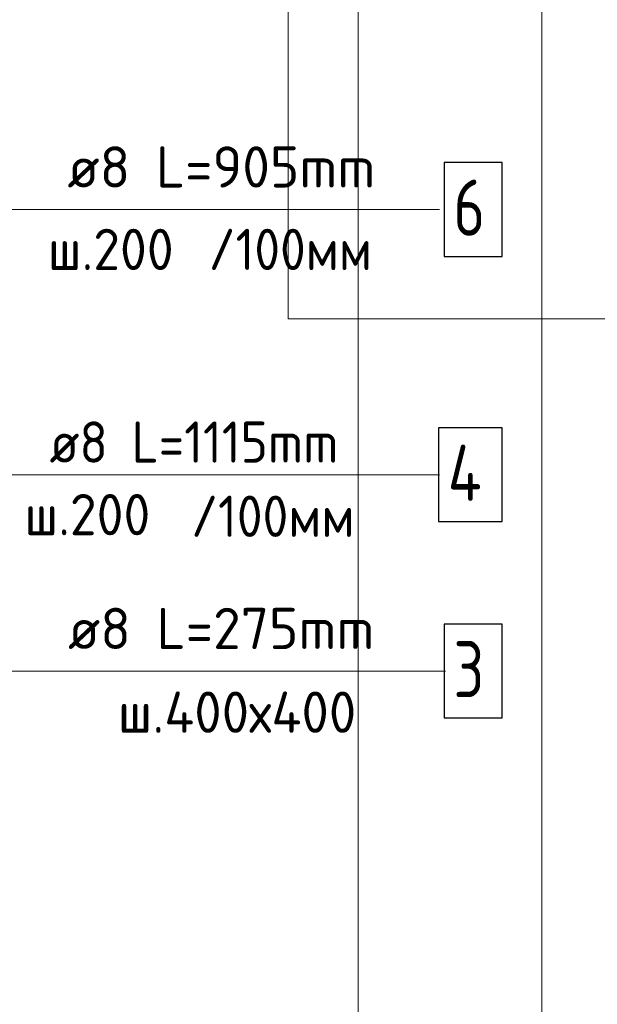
# Model space of a CAD drawing. Header units: millimetres. Extents: x 0 to 21005, y 0 to 14855.
# Tile 11 of 50: x 9930 to 11471, y 2146 to 4772. Entities that reach past the tile are written whole.
import ezdxf

# ---------------------------------------------------------------- set-up
doc = ezdxf.new("R2010")
doc.units = ezdxf.units.MM
for name, color, linetype, lineweight in [('Standard', 7, 'Continuous', 25), ('Позиционная метка линия выноска', 7, 'Continuous', 13), ('Стена фоновая затяжка С-обр.', 7, 'Continuous', 25), ('Стена Хомут', 7, 'Continuous', 25)]:
    doc.layers.add(name, color=color, linetype=linetype, lineweight=lineweight)
doc.styles.add('ISOCPEUR', font='txt')

msp = doc.modelspace()

# ---------------------------------------------------------------- linework, layer by layer
at = {"layer": 'Standard', "color": 7, "linetype": 'Continuous', "lineweight": 13, "transparency": 33554687}
for points in [[(16303.2, 9631.2), (10646.3, 9631.2), (10646.3, 3974.3), (16303.2, 3974.3), (16303.2, 9631.2)], [(11322.2, 5825.3), (5948.2, 5825.3), (5948.2, 725.5), (11322.2, 725.5), (11322.2, 5825.3)]]:
    msp.add_lwpolyline(points, dxfattribs=at)
at = {"layer": 'Standard', "color": 254, "linetype": 'Continuous', "lineweight": 13, "true_color": 0xc4c4ff, "transparency": 33554687}
msp.add_lwpolyline([(6717, 1236.4), (10832.4, 1236.4), (10832.4, 4984.3), (6717, 4984.3), (6717, 1236.4)], dxfattribs=at)
at = {"layer": 'Позиционная метка линия выноска', "color": 7, "linetype": 'Continuous', "lineweight": 13, "transparency": 33554687}
msp.add_line((11050, 3558.6), (9510.3, 3558.6), dxfattribs=at)
for points in [[(11049.7, 4266.1), (9059.7, 4266.1), (9059.7, 4032.7)], [(11065.8, 3035), (9362.5, 3035), (9362.5, 3135)]]:
    msp.add_lwpolyline(points, dxfattribs=at)
at = {"layer": 'Стена фоновая затяжка С-обр.', "color": 7, "linetype": 'Continuous', "lineweight": 25, "transparency": 33554687}
msp.add_lwpolyline([(11061.7, 2910), (11216.7, 2910), (11216.7, 3160), (11061.7, 3160), (11061.7, 2910)], dxfattribs=at)
at = {"layer": 'Стена Хомут', "color": 7, "linetype": 'Continuous', "lineweight": 25, "transparency": 33554687}
for points in [[(11061.7, 4141.1), (11216.7, 4141.1), (11216.7, 4391.1), (11061.7, 4391.1), (11061.7, 4141.1)], [(11061.7, 4141.1), (11216.7, 4141.1), (11216.7, 4391.1), (11061.7, 4391.1), (11061.7, 4141.1)], [(11061.7, 4141.1), (11216.7, 4141.1), (11216.7, 4391.1), (11061.7, 4391.1), (11061.7, 4141.1)], [(11046.7, 3433.6), (11216.7, 3433.6), (11216.7, 3683.6), (11046.7, 3683.6), (11046.7, 3433.6)], [(11046.7, 3433.6), (11216.7, 3433.6), (11216.7, 3683.6), (11046.7, 3683.6), (11046.7, 3433.6)]]:
    msp.add_lwpolyline(points, dxfattribs=at)

# ---------------------------------------------------------------- texts
at = {"layer": 'Standard', "color": 7, "linetype": 'Continuous', "lineweight": 25, "transparency": 33554687, "char_height": 110, "attachment_point": 7, "style": 'ISOCPEUR'}
for s, insert, width in [('\\W0.91;/100мм', (10433.6, 4104.7), 511.922), ('\\W0.91;/100мм', (10386.9, 3392.8), 511.929), ('\\W0.97;ш.400х400', (10191.4, 2870.2), 745.824)]:
    msp.add_mtext(s, dxfattribs=dict(at, insert=insert, width=width))
at = {"layer": 'Стена фоновая затяжка С-обр.', "color": 7, "linetype": 'Continuous', "lineweight": 13, "transparency": 33554687, "attachment_point": 7, "style": 'ISOCPEUR'}
for s, insert, char_height, width in [('\\W0.98;ø8 L=275mm ', (10058.6, 3093.6), 110, 944.261), ('\\W0.78;3', (11086.7, 2965), 150, 163.203)]:
    msp.add_mtext(s, dxfattribs=dict(at, insert=insert, char_height=char_height, width=width))
at = {"layer": 'Стена Хомут', "color": 7, "linetype": 'Continuous', "lineweight": 13, "transparency": 33554687, "attachment_point": 7, "style": 'ISOCPEUR'}
for s, insert, char_height, width in [('\\W0.98;ø8 L=905mm ', (10057, 4324.7), 110, 944.264), ('\\W0.78;6', (11086.7, 4196.1), 150, 163.203), ('\\W0.78;6', (11086.7, 4196.1), 150, 163.203), ('\\W0.78;6', (11086.7, 4196.1), 150, 163.203), ('\\W0.95;ш.200 ', (10004.6, 4104.7), 110, 481.061), ('\\W0.91;ø8 L=1115mm ', (10009.2, 3590.7), 110, 951.833), ('\\W0.80;4', (11071.7, 3488.6), 150, 179.915), ('\\W0.80;4', (11071.7, 3488.6), 150, 179.915), ('\\W0.95;ш.200 ', (9942.3, 3397.2), 110, 481.061)]:
    msp.add_mtext(s, dxfattribs=dict(at, insert=insert, char_height=char_height, width=width))

doc.saveas('drawing.dxf')
